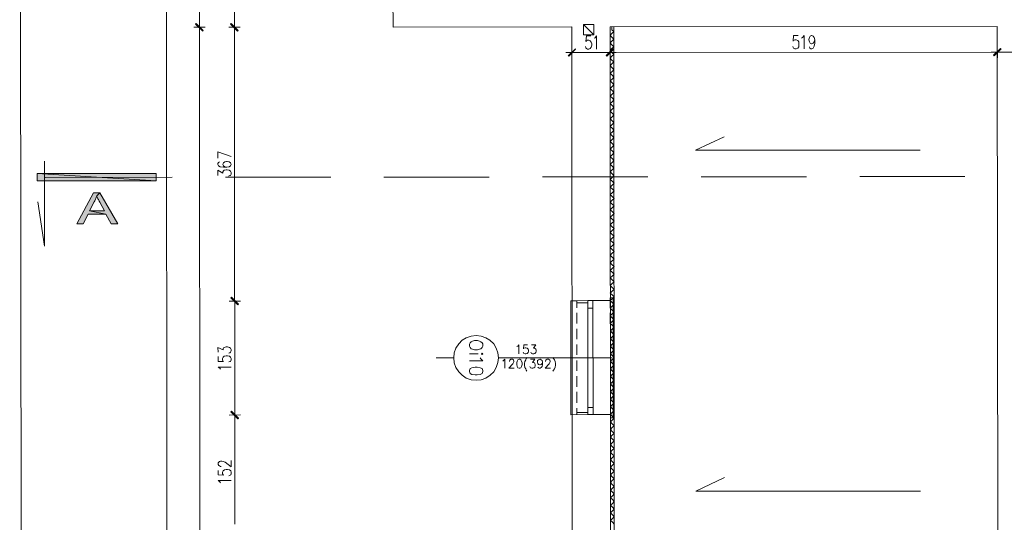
# Model space of a CAD drawing. Header units: inches. Extents: x -5850 to 5646, y 8947 to 13007.
# Tile 50 of 256: x -5850 to -4534, y 11034 to 11707. Entities that reach past the tile are written whole.
import ezdxf

# ---------------------------------------------------------------- set-up
doc = ezdxf.new("R2010")
doc.units = ezdxf.units.IN
doc.header["$MEASUREMENT"] = 0
for name, color, linetype in [('at_Entity', 7, 'Continuous'), ('at_Rect', 7, 'Continuous'), ('at_Solid', 7, 'Continuous')]:
    doc.layers.add(name, color=color, linetype=linetype)

msp = doc.modelspace()

# ---------------------------------------------------------------- hatches: boundary and pattern name
at = {"layer": 'at_Solid', "lineweight": 20}
for points in [[(-5614.3, 11701.5), (-5615.1, 11700.6), (-5605, 11692.2)], [(-5605, 11692.2), (-5615.1, 11700.6), (-5614.3, 11701.5)], [(-5615.1, 11700.6), (-5605, 11692.2), (-5605.4, 11691.3)], [(-5605.4, 11691.3), (-5605, 11692.2), (-5615.1, 11700.6)], [(-5558.1, 11692.2), (-5568.3, 11700.7), (-5567.4, 11701.5)], [(-5567.4, 11701.5), (-5568.3, 11700.7), (-5558.1, 11692.2)], [(-5558.9, 11691.4), (-5558.1, 11692.2), (-5568.3, 11700.7)], [(-5568.3, 11700.7), (-5558.1, 11692.2), (-5558.9, 11691.4)], [(-5117.1, 11658.4), (-5116.2, 11657.6), (-5107.3, 11667.7)], [(-5116.2, 11657.6), (-5107.3, 11667.7), (-5106.9, 11666.9)], [(-5056.7, 11667.8), (-5065.1, 11657.6), (-5065.9, 11658.5)], [(-5065.9, 11658.5), (-5065.1, 11657.6), (-5056.7, 11667.8)], [(-5055.8, 11666.9), (-5056.7, 11667.8), (-5065.1, 11657.6)], [(-5065.1, 11657.6), (-5056.7, 11667.8), (-5055.8, 11666.9)], [(-4538.8, 11668.2), (-4547.2, 11658.1), (-4548.1, 11658.9)], [(-4548.1, 11658.9), (-4547.2, 11658.1), (-4538.8, 11668.2)], [(-4538, 11667.4), (-4538.8, 11668.2), (-4547.2, 11658.1)], [(-4547.2, 11658.1), (-4538.8, 11668.2), (-4538, 11667.4)], [(-5827, 11500.6), (-5667.7, 11491.1), (-5667.7, 11500.8)], [(-5827, 11490.9), (-5827, 11500.6), (-5667.7, 11491.1)], [(-5742.9, 11475), (-5751.4, 11474.9), (-5773.7, 11433.5), (-5765.3, 11433.5), (-5758.9, 11446.2), (-5734.9, 11446.2), (-5756.8, 11450.9), (-5750.5, 11462.7), (-5750.5, 11463.1), (-5749.7, 11464), (-5749.2, 11465.2), (-5748.8, 11466.5), (-5748.4, 11467.3), (-5747.9, 11468.6), (-5747.6, 11469.9), (-5747.1, 11470.7)], [(-5742.9, 11475), (-5747.1, 11470.7), (-5747.1, 11469.9), (-5746.7, 11469), (-5746.3, 11468.2), (-5745.9, 11466.9), (-5745, 11466.1), (-5744.6, 11464.8), (-5743.8, 11463.6), (-5743.3, 11462.3), (-5736.9, 11450.9), (-5756.8, 11450.9), (-5734.9, 11446.2), (-5728.1, 11433.6), (-5719.2, 11433.6)], [(-5557.8, 11326), (-5567.9, 11334.5), (-5567, 11335.3)], [(-5567, 11335.3), (-5567.9, 11334.5), (-5557.8, 11326)], [(-5558.6, 11325.2), (-5557.8, 11326), (-5567.9, 11334.5)], [(-5567.9, 11334.5), (-5557.8, 11326), (-5558.6, 11325.2)], [(-5557.6, 11173.5), (-5567.8, 11182), (-5566.9, 11182.8)], [(-5566.9, 11182.8), (-5567.8, 11182), (-5557.6, 11173.1)], [(-5558.5, 11172.7), (-5557.6, 11173.5), (-5567.8, 11182)], [(-5567.8, 11182), (-5557.6, 11173.1), (-5558.5, 11172.7)]]:
    msp.add_hatch(color=7, dxfattribs=at).paths.add_polyline_path(points)

# ---------------------------------------------------------------- linework, layer by layer
at = {"layer": 'at_Entity', "color": 7, "lineweight": 20}
for p, q in [((-5651.8, 9315.3), (-5654.8, 12585.9)), ((-5563.3, 11851.5), (-5563.2, 11701.9)), ((-5351.1, 11696.6), (-5351.3, 11861.4)), ((-5610, 11701.9), (-5610.1, 11735.7)), ((-5610, 11688), (-5610, 11704.4)), ((-5610, 11704.4), (-5610, 11688)), ((-5563.2, 11704.5), (-5563.2, 11688)), ((-5563.2, 11688), (-5563.2, 11704.5)), ((-5617.2, 11696.4), (-5602.4, 11696.4)), ((-5602.4, 11696.4), (-5617.2, 11696.4)), ((-5614.3, 11701.5), (-5615.1, 11700.6)), ((-5615.1, 11700.6), (-5614.3, 11701.5)), ((-5615.1, 11700.6), (-5605, 11692.2)), ((-5615.1, 11700.6), (-5605, 11692.2)), ((-5605.4, 11691.3), (-5615.1, 11700.6)), ((-5605, 11692.2), (-5615.1, 11700.6)), ((-5615.1, 11700.6), (-5605.4, 11691.3)), ((-5605, 11692.2), (-5615.1, 11700.6)), ((-5605, 11691.8), (-5614.7, 11701)), ((-5614.7, 11701), (-5605, 11691.8)), ((-5605, 11692.2), (-5614.3, 11701.5)), ((-5614.3, 11701.5), (-5605, 11692.2)), ((-5608.7, 10204.5), (-5610, 11690.9)), ((-5605, 11692.2), (-5605.4, 11691.3)), ((-5605.4, 11691.3), (-5605, 11692.2)), ((-5555.5, 11696.5), (-5570.8, 11696.4)), ((-5570.8, 11696.4), (-5555.5, 11696.5)), ((-5568.3, 11700.7), (-5567.4, 11701.5)), ((-5567.4, 11701.5), (-5568.3, 11700.7)), ((-5558.1, 11692.2), (-5568.3, 11700.7)), ((-5568.3, 11700.7), (-5558.9, 11691.4)), ((-5558.1, 11692.2), (-5568.3, 11700.7)), ((-5568.3, 11700.7), (-5558.1, 11692.2)), ((-5568.3, 11700.7), (-5558.1, 11692.2)), ((-5558.9, 11691.4), (-5568.3, 11700.7)), ((-5567.8, 11701.1), (-5558.5, 11691.8)), ((-5558.5, 11691.8), (-5567.8, 11701.1)), ((-5567.4, 11701.5), (-5558.1, 11692.2)), ((-5558.1, 11692.2), (-5567.4, 11701.5)), ((-5563.2, 11691), (-5562.9, 11335.7)), ((-5558.9, 11691.4), (-5558.1, 11692.2)), ((-5558.1, 11692.2), (-5558.9, 11691.4)), ((-5112, 11696.9), (-5351.1, 11696.6)), ((-5112, 11696.9), (-5110.7, 10199)), ((-5096.4, 11700.2), (-5082.5, 11700.3)), ((-5096.4, 11686.3), (-5096.4, 11700.2)), ((-5082.5, 11686.3), (-5096.4, 11700.2)), ((-5082.5, 11700.3), (-5082.5, 11686.3)), ((-4543.1, 11697.4), (-5060.9, 11696.9)), ((-5060.9, 11696.9), (-5059.6, 10199.1)), ((-5058.4, 11696.9), (-5058.4, 11693.1)), ((-5058.4, 11693.1), (-5055.8, 11690.6)), ((-5055.8, 11690.6), (-5058.4, 11688)), ((-5055.8, 11696.9), (-5054.5, 10199.1)), ((-4543.1, 11697.4), (-4541.7, 10199.5)), ((-5082.5, 11686.3), (-5096.4, 11686.3)), ((-5092.6, 11685), (-5093.5, 11677.4)), ((-5093.5, 11677.4), (-5092.6, 11678.3)), ((-5086.7, 11685), (-5092.6, 11685)), ((-5092.6, 11678.3), (-5090.9, 11679.1)), ((-5090.9, 11679.1), (-5089.2, 11679.1)), ((-5089.2, 11679.1), (-5087.5, 11678.3)), ((-5087.5, 11678.3), (-5086.3, 11676.6)), ((-5082, 11681.7), (-5080.7, 11682.5)), ((-5080.7, 11682.5), (-5079.1, 11685.1)), ((-5079.1, 11685.1), (-5079.1, 11667.3)), ((-5060.9, 11685.5), (-5058.4, 11688)), ((-5058.4, 11683), (-5060.9, 11685.5)), ((-5060.9, 11675.4), (-5058.4, 11677.9)), ((-5058.4, 11683), (-5055.8, 11680.4)), ((-5055.8, 11680.4), (-5058.4, 11677.9)), ((-4815.5, 11685.3), (-4815.9, 11677.7)), ((-4815.9, 11677.7), (-4815.5, 11678.5)), ((-4809.6, 11685.3), (-4815.5, 11685.3)), ((-4815.5, 11678.5), (-4813.8, 11679.4)), ((-4813.8, 11679.4), (-4812.1, 11679.4)), ((-4812.1, 11679.4), (-4810, 11678.5)), ((-4810, 11678.5), (-4808.7, 11676.8)), ((-4804.9, 11681.9), (-4803.7, 11682.8)), ((-4803.7, 11682.8), (-4801.5, 11685.3)), ((-4801.5, 11685.3), (-4801.5, 11667.6)), ((-4795.2, 11680.2), (-4794.4, 11682.8)), ((-4795.2, 11679.4), (-4795.2, 11680.2)), ((-4794.4, 11676.9), (-4795.2, 11679.4)), ((-4794.4, 11682.8), (-4793.5, 11684.5)), ((-4793.5, 11684.5), (-4791.4, 11685.3)), ((-4791.4, 11685.3), (-4791, 11685.3)), ((-4791, 11685.3), (-4789.3, 11684.5)), ((-4789.3, 11684.5), (-4788, 11682.8)), ((-4788, 11682.8), (-4787.2, 11679.4)), ((-4787.2, 11679.4), (-4788, 11676.9)), ((-4787.2, 11679.4), (-4787.2, 11675.2)), ((-5107.3, 11667.7), (-5117.1, 11658.4)), ((-5106.9, 11667.3), (-5116.6, 11658)), ((-5116.2, 11657.6), (-5107.3, 11667.7)), ((-5116.2, 11657.6), (-5107.3, 11667.7)), ((-5106.9, 11666.9), (-5116.2, 11657.6)), ((-5112, 11655), (-5112, 11670.2)), ((-5107.3, 11667.7), (-5106.9, 11666.9)), ((-5093.5, 11669), (-5093.8, 11670.7)), ((-5092.6, 11668.1), (-5093.5, 11669)), ((-5090.9, 11667.3), (-5092.6, 11668.1)), ((-5089.2, 11667.3), (-5090.9, 11667.3)), ((-5087.5, 11668.2), (-5089.2, 11667.3)), ((-5086.3, 11669.8), (-5087.5, 11668.2)), ((-5086.3, 11676.6), (-5085.4, 11674.1)), ((-5085.4, 11672.4), (-5086.3, 11669.8)), ((-5085.4, 11674.1), (-5085.4, 11672.4)), ((-5065.9, 11658.5), (-5056.7, 11667.8)), ((-5056.7, 11667.8), (-5065.9, 11658.5)), ((-5065.6, 11658), (-5056.3, 11667.3)), ((-5056.3, 11667.3), (-5065.6, 11658)), ((-5056.7, 11667.8), (-5065.1, 11657.6)), ((-5056.7, 11667.8), (-5065.1, 11657.6)), ((-5065.1, 11657.6), (-5056.7, 11667.8)), ((-5065.1, 11657.6), (-5056.7, 11667.8)), ((-5065.1, 11657.6), (-5055.8, 11666.9)), ((-5055.8, 11666.9), (-5065.1, 11657.6)), ((-5058.4, 11672.8), (-5060.9, 11675.4)), ((-5060.9, 11670.3), (-5060.9, 11655.1)), ((-5060.9, 11655.1), (-5060.9, 11670.3)), ((-5060.9, 11665.2), (-5058.4, 11667.8)), ((-5058.4, 11662.7), (-5060.9, 11665.2)), ((-5058.4, 11672.8), (-5055.8, 11670.3)), ((-5055.8, 11670.3), (-5058.4, 11667.8)), ((-5055.8, 11666.9), (-5056.7, 11667.8)), ((-5056.7, 11667.8), (-5055.8, 11666.9)), ((-4815.9, 11669.2), (-4816.7, 11670.9)), ((-4815.5, 11668.4), (-4815.9, 11669.2)), ((-4813.8, 11667.6), (-4815.5, 11668.4)), ((-4812.1, 11667.6), (-4813.8, 11667.6)), ((-4810, 11668.4), (-4812.1, 11667.6)), ((-4808.7, 11670.1), (-4810, 11668.4)), ((-4808.7, 11676.8), (-4808.3, 11674.3)), ((-4808.3, 11672.6), (-4808.7, 11670.1)), ((-4808.3, 11674.3), (-4808.3, 11672.6)), ((-4793.5, 11675.2), (-4794.4, 11676.9)), ((-4793.9, 11668.4), (-4794.4, 11670.1)), ((-4792.3, 11667.6), (-4793.9, 11668.4)), ((-4791.4, 11674.3), (-4793.5, 11675.2)), ((-4791, 11667.6), (-4792.3, 11667.6)), ((-4791, 11674.3), (-4791.4, 11674.3)), ((-4789.3, 11675.2), (-4791, 11674.3)), ((-4789.3, 11668.4), (-4791, 11667.6)), ((-4788, 11676.9), (-4789.3, 11675.2)), ((-4788, 11671), (-4789.3, 11668.4)), ((-4787.2, 11675.2), (-4788, 11671)), ((-4548.1, 11658.9), (-4538.8, 11668.2)), ((-4538.8, 11668.2), (-4548.1, 11658.9)), ((-4547.7, 11658.5), (-4538.4, 11667.8)), ((-4538.4, 11667.8), (-4547.7, 11658.5)), ((-4538.8, 11668.2), (-4547.2, 11658.1)), ((-4538.8, 11668.2), (-4547.2, 11658.1)), ((-4547.2, 11658.1), (-4538.8, 11668.2)), ((-4547.2, 11658.1), (-4538.8, 11668.2)), ((-4547.2, 11658.1), (-4538, 11667.4)), ((-4538, 11667.4), (-4547.2, 11658.1)), ((-4543.1, 11670.8), (-4543, 11655.5)), ((-4543, 11655.5), (-4543.1, 11670.8)), ((-4538, 11667.4), (-4538.8, 11668.2)), ((-4538.8, 11668.2), (-4538, 11667.4)), ((-5103.5, 11662.6), (-5120, 11662.6)), ((-5117.1, 11658.4), (-5116.2, 11657.6)), ((-5106.1, 11662.6), (-5066.4, 11662.7)), ((-5069.4, 11662.7), (-5052.8, 11662.7)), ((-5052.8, 11662.7), (-5069.4, 11662.7)), ((-5065.1, 11657.6), (-5065.9, 11658.5)), ((-5065.9, 11658.5), (-5065.1, 11657.6)), ((-5060.9, 11655.1), (-5058.4, 11657.6)), ((-5058.4, 11652.6), (-5060.9, 11655.1)), ((-5058.4, 11662.7), (-5055.8, 11660.2)), ((-5055.8, 11660.2), (-5058.4, 11657.6)), ((-5058.4, 11652.6), (-5055.8, 11650)), ((-5055.4, 11662.7), (-4548.5, 11663.1)), ((-4551.5, 11663.1), (-4535, 11663.2)), ((-4535, 11663.2), (-4551.5, 11663.1)), ((-4547.2, 11658.1), (-4548.1, 11658.9)), ((-4548.1, 11658.9), (-4547.2, 11658.1)), ((-4537.5, 11663.2), (-4503.7, 11663.2)), ((-5060.9, 11644.9), (-5058.4, 11647.5)), ((-5058.4, 11642.4), (-5060.9, 11644.9)), ((-5055.8, 11650), (-5058.4, 11647.5)), ((-5058.4, 11642.4), (-5055.8, 11639.9)), ((-5055.8, 11639.9), (-5058.3, 11637.3)), ((-5060.9, 11634.8), (-5058.3, 11637.3)), ((-5058.3, 11632.3), (-5060.9, 11634.8)), ((-5060.8, 11624.7), (-5058.3, 11627.2)), ((-5058.3, 11622.1), (-5060.8, 11624.7)), ((-5058.3, 11632.3), (-5055.8, 11629.7)), ((-5055.8, 11629.7), (-5058.3, 11627.2)), ((-5060.8, 11614.5), (-5058.3, 11617.1)), ((-5058.3, 11612), (-5060.8, 11614.5)), ((-5058.3, 11622.1), (-5055.8, 11619.6)), ((-5055.8, 11619.6), (-5058.3, 11617.1)), ((-5058.3, 11612), (-5055.8, 11609.5)), ((-5060.8, 11604.4), (-5058.3, 11606.9)), ((-5058.3, 11601.9), (-5060.8, 11604.4)), ((-5055.8, 11609.5), (-5058.3, 11606.9)), ((-5058.3, 11601.9), (-5055.7, 11599.3)), ((-5055.7, 11599.3), (-5058.3, 11596.8)), ((-5060.8, 11594.3), (-5058.3, 11596.8)), ((-5058.3, 11591.7), (-5060.8, 11594.3)), ((-5060.8, 11584.1), (-5058.3, 11586.7)), ((-5058.3, 11591.7), (-5055.7, 11589.2)), ((-5055.7, 11589.2), (-5058.3, 11586.7)), ((-5058.3, 11581.6), (-5060.8, 11584.1)), ((-5060.8, 11574), (-5058.3, 11576.5)), ((-5058.3, 11571.4), (-5060.8, 11574)), ((-5058.3, 11581.6), (-5055.7, 11579.1)), ((-5055.7, 11579.1), (-5058.3, 11576.5)), ((-5060.8, 11563.8), (-5058.3, 11566.4)), ((-5058.3, 11561.3), (-5060.8, 11563.8)), ((-5058.3, 11571.4), (-5055.7, 11568.9)), ((-5055.7, 11568.9), (-5058.3, 11566.4)), ((-5058.3, 11561.3), (-5055.7, 11558.8)), ((-5060.8, 11553.7), (-5058.3, 11556.2)), ((-5058.3, 11551.2), (-5060.8, 11553.7)), ((-5060.8, 11543.6), (-5058.3, 11546.1)), ((-5055.7, 11558.8), (-5058.3, 11556.2)), ((-5058.3, 11551.2), (-5055.7, 11548.6)), ((-5055.7, 11548.6), (-5058.3, 11546.1)), ((-4946.7, 11531.8), (-4908.3, 11550)), ((-5058.3, 11541), (-5060.8, 11543.6)), ((-5060.8, 11533.4), (-5058.3, 11536)), ((-5058.3, 11530.9), (-5060.8, 11533.4)), ((-5058.3, 11541), (-5055.7, 11538.5)), ((-5055.7, 11538.5), (-5058.3, 11536)), ((-5585.4, 11521.1), (-5585.4, 11529.6)), ((-5585.4, 11529.6), (-5567.7, 11523.7)), ((-5060.8, 11523.3), (-5058.2, 11525.8)), ((-5058.2, 11520.8), (-5060.8, 11523.3)), ((-5058.3, 11530.9), (-5055.7, 11528.4)), ((-5055.7, 11528.4), (-5058.2, 11525.8)), ((-5058.2, 11520.8), (-5055.7, 11518.2)), ((-4646.4, 11532.1), (-4946.7, 11531.8)), ((-5817.2, 11403.5), (-5817.3, 11517.5)), ((-5584.5, 11515.6), (-5585.4, 11514)), ((-5585.4, 11514), (-5585.4, 11512.7)), ((-5585.4, 11512.7), (-5584.5, 11511)), ((-5582.9, 11516.5), (-5584.5, 11515.6)), ((-5584.5, 11511), (-5582, 11509.7)), ((-5582, 11509.7), (-5577.8, 11509.3)), ((-5577.8, 11515.2), (-5578.6, 11513.1)), ((-5578.6, 11513.1), (-5578.6, 11512.7)), ((-5578.6, 11512.7), (-5577.8, 11511)), ((-5576.1, 11516.5), (-5577.8, 11515.2)), ((-5577.8, 11511), (-5576.1, 11509.7)), ((-5577.8, 11509.3), (-5573.5, 11509.3)), ((-5573.6, 11516.9), (-5576.1, 11516.5)), ((-5576.1, 11509.7), (-5573.5, 11509.3)), ((-5572.7, 11516.9), (-5573.6, 11516.9)), ((-5573.5, 11509.3), (-5570.1, 11509.7)), ((-5570.2, 11516.5), (-5572.7, 11516.9)), ((-5568.5, 11515.2), (-5570.2, 11516.5)), ((-5570.1, 11509.7), (-5568.5, 11511)), ((-5567.6, 11513.1), (-5568.5, 11515.2)), ((-5568.5, 11511), (-5567.6, 11512.7)), ((-5567.6, 11512.7), (-5567.6, 11513.1)), ((-5060.7, 11513.2), (-5058.2, 11515.7)), ((-5058.2, 11510.6), (-5060.7, 11513.2)), ((-5055.7, 11518.2), (-5058.2, 11515.7)), ((-5058.2, 11510.6), (-5055.7, 11508.1)), ((-5055.7, 11508.1), (-5058.2, 11505.6)), ((-5667.7, 11500.8), (-5827, 11500.6)), ((-5827, 11490.9), (-5827, 11500.6)), ((-5827, 11500.6), (-5667.7, 11491.1)), ((-5827, 11500.6), (-5667.7, 11491.1)), ((-5827, 11495.6), (-5827, 11496)), ((-5646.2, 11495.7), (-5816.4, 11495.6)), ((-5667.7, 11491.1), (-5667.7, 11500.8)), ((-5585.4, 11498.3), (-5585.4, 11505.1)), ((-5585.4, 11505.1), (-5578.6, 11501.3)), ((-5578.6, 11503), (-5577.8, 11504.2)), ((-5578.6, 11501.3), (-5578.6, 11503)), ((-5577.8, 11504.2), (-5576.9, 11505.1)), ((-5576.9, 11505.1), (-5574.4, 11505.5)), ((-5434.1, 11495.9), (-5575.2, 11495.8)), ((-5574.4, 11505.5), (-5572.7, 11505.5)), ((-5572.7, 11505.5), (-5570.1, 11505.1)), ((-5569.3, 11497.9), (-5571, 11497.1)), ((-5570.1, 11505.1), (-5568.5, 11503.8)), ((-5568.5, 11498.3), (-5569.3, 11497.9)), ((-5568.5, 11503.8), (-5567.6, 11502.1)), ((-5567.6, 11500), (-5568.5, 11498.3)), ((-5567.6, 11502.1), (-5567.6, 11500)), ((-5222.5, 11496.1), (-5363.2, 11496)), ((-5010.5, 11496.3), (-5151.1, 11496.2)), ((-5060.7, 11503), (-5058.2, 11505.6)), ((-5058.2, 11500.5), (-5060.7, 11503)), ((-5060.7, 11492.9), (-5058.2, 11495.4)), ((-5058.2, 11500.5), (-5055.7, 11498)), ((-5055.7, 11498), (-5058.2, 11495.4)), ((-4798.4, 11496.5), (-4939.1, 11496.4)), ((-4586.4, 11496.7), (-4727, 11496.6)), ((-5667.7, 11491.1), (-5827, 11490.9)), ((-5058.2, 11490.4), (-5060.7, 11492.9)), ((-5060.7, 11482.7), (-5058.2, 11485.3)), ((-5058.2, 11480.2), (-5060.7, 11482.7)), ((-5058.2, 11490.4), (-5055.6, 11487.8)), ((-5055.6, 11487.8), (-5058.2, 11485.3)), ((-5058.2, 11480.2), (-5055.6, 11477.7)), ((-5751.4, 11474.9), (-5773.7, 11433.5)), ((-5742.9, 11475), (-5751.4, 11474.9)), ((-5748.8, 11466.5), (-5748.4, 11467.3)), ((-5748.4, 11467.3), (-5747.9, 11468.6)), ((-5747.9, 11468.6), (-5747.6, 11469.9)), ((-5747.6, 11469.9), (-5747.1, 11470.7)), ((-5747.1, 11470.7), (-5742.9, 11475)), ((-5742.9, 11475), (-5747.1, 11470.7)), ((-5747.1, 11470.7), (-5747.1, 11469.9)), ((-5747.1, 11469.9), (-5746.7, 11469)), ((-5746.7, 11469), (-5746.3, 11468.2)), ((-5746.3, 11468.2), (-5745.9, 11466.9)), ((-5745.9, 11466.9), (-5745, 11466.1)), ((-5719.2, 11433.6), (-5742.9, 11475)), ((-5060.7, 11472.6), (-5058.2, 11475.1)), ((-5058.2, 11470.1), (-5060.7, 11472.6)), ((-5055.6, 11477.7), (-5058.2, 11475.1)), ((-5058.2, 11470.1), (-5055.6, 11467.5)), ((-5055.6, 11467.5), (-5058.2, 11465)), ((-5826.1, 11463.1), (-5817.2, 11403.5)), ((-5756.8, 11450.9), (-5750.5, 11462.7)), ((-5750.5, 11463.1), (-5749.7, 11464)), ((-5750.5, 11462.7), (-5750.5, 11463.1)), ((-5749.7, 11464), (-5749.2, 11465.2)), ((-5749.2, 11465.2), (-5748.8, 11466.5)), ((-5745, 11466.1), (-5744.6, 11464.8)), ((-5744.6, 11464.8), (-5743.8, 11463.6)), ((-5743.8, 11463.6), (-5743.3, 11462.3)), ((-5743.3, 11462.3), (-5736.9, 11450.9)), ((-5060.7, 11462.5), (-5058.2, 11465)), ((-5058.2, 11459.9), (-5060.7, 11462.5)), ((-5060.7, 11452.3), (-5058.2, 11454.9)), ((-5058.2, 11459.9), (-5055.6, 11457.4)), ((-5055.6, 11457.4), (-5058.2, 11454.9)), ((-5765.3, 11433.5), (-5758.9, 11446.2)), ((-5758.9, 11446.2), (-5734.9, 11446.2)), ((-5734.9, 11446.2), (-5756.8, 11450.9)), ((-5736.9, 11450.9), (-5756.8, 11450.9)), ((-5756.8, 11450.9), (-5734.9, 11446.2)), ((-5734.9, 11446.2), (-5728.1, 11433.6)), ((-5058.2, 11449.8), (-5060.7, 11452.3)), ((-5060.7, 11442.2), (-5058.2, 11444.7)), ((-5058.2, 11439.7), (-5060.7, 11442.2)), ((-5058.2, 11449.8), (-5055.6, 11447.3)), ((-5055.6, 11447.3), (-5058.2, 11444.7)), ((-5773.7, 11433.5), (-5765.3, 11433.5)), ((-5728.1, 11433.6), (-5719.2, 11433.6)), ((-5060.7, 11432.1), (-5058.2, 11434.6)), ((-5058.2, 11429.5), (-5060.7, 11432.1)), ((-5058.2, 11439.7), (-5055.6, 11437.1)), ((-5055.6, 11437.1), (-5058.2, 11434.6)), ((-5058.2, 11429.5), (-5055.6, 11427)), ((-5060.7, 11421.9), (-5058.2, 11424.5)), ((-5058.2, 11419.4), (-5060.7, 11421.9)), ((-5060.7, 11411.8), (-5058.1, 11414.3)), ((-5055.6, 11427), (-5058.2, 11424.5)), ((-5058.2, 11419.4), (-5055.6, 11416.9)), ((-5055.6, 11416.9), (-5058.1, 11414.3)), ((-5058.1, 11409.2), (-5060.7, 11411.8)), ((-5060.6, 11401.6), (-5058.1, 11404.2)), ((-5058.1, 11399.1), (-5060.6, 11401.6)), ((-5058.1, 11409.2), (-5055.6, 11406.7)), ((-5055.6, 11406.7), (-5058.1, 11404.2)), ((-5060.6, 11391.5), (-5058.1, 11394)), ((-5058.1, 11389), (-5060.6, 11391.5)), ((-5058.1, 11399.1), (-5055.6, 11396.6)), ((-5055.6, 11396.6), (-5058.1, 11394)), ((-5058.1, 11389), (-5055.6, 11386.4)), ((-5060.6, 11381.4), (-5058.1, 11383.9)), ((-5058.1, 11378.8), (-5060.6, 11381.4)), ((-5055.6, 11386.4), (-5058.1, 11383.9)), ((-5058.1, 11378.8), (-5055.5, 11376.3)), ((-5055.5, 11376.3), (-5058.1, 11373.8)), ((-5060.6, 11371.2), (-5058.1, 11373.8)), ((-5058.1, 11368.7), (-5060.6, 11371.2)), ((-5060.6, 11361.1), (-5058.1, 11363.6)), ((-5058.1, 11368.7), (-5055.5, 11366.2)), ((-5055.5, 11366.2), (-5058.1, 11363.6)), ((-5058.1, 11358.6), (-5060.6, 11361.1)), ((-5060.6, 11351), (-5058.1, 11353.5)), ((-5058.1, 11348.4), (-5060.6, 11351)), ((-5058.1, 11358.6), (-5055.5, 11356)), ((-5055.5, 11356), (-5058.1, 11353.5)), ((-5058.1, 11348.4), (-5055.5, 11345.9)), ((-5567.9, 11334.5), (-5567, 11335.3)), ((-5567, 11335.3), (-5567.9, 11334.5)), ((-5567, 11335.3), (-5557.8, 11326)), ((-5557.8, 11326), (-5567, 11335.3)), ((-5562.9, 11338.7), (-5562.8, 11321.8)), ((-5562.8, 11321.8), (-5562.9, 11338.7)), ((-5060.6, 11340.8), (-5058.1, 11343.4)), ((-5058.1, 11338.3), (-5060.6, 11340.8)), ((-5055.5, 11345.9), (-5058.1, 11343.4)), ((-5058.1, 11338.3), (-5055.5, 11335.8)), ((-5055.5, 11335.8), (-5058.1, 11333.2)), ((-5555.2, 11330.2), (-5570.4, 11330.2)), ((-5570.4, 11330.2), (-5555.2, 11330.2)), ((-5557.8, 11326), (-5567.9, 11334.5)), ((-5567.9, 11334.5), (-5558.6, 11325.2)), ((-5557.8, 11326), (-5567.9, 11334.5)), ((-5567.9, 11334.5), (-5557.8, 11326)), ((-5567.9, 11334.5), (-5557.8, 11326)), ((-5558.6, 11325.2), (-5567.9, 11334.5)), ((-5567.5, 11334.9), (-5558.2, 11325.6)), ((-5558.2, 11325.6), (-5567.5, 11334.9)), ((-5562.8, 11324.7), (-5562.7, 11183.2)), ((-5558.6, 11325.2), (-5557.8, 11326)), ((-5557.8, 11326), (-5558.6, 11325.2)), ((-5105.4, 11330.6), (-5113.4, 11330.6)), ((-5113.4, 11330.6), (-5113.3, 11178.1)), ((-5060.6, 11330.7), (-5111.7, 11330.6)), ((-5105.4, 11321.3), (-5105.4, 11330.6)), ((-5090.6, 11327.7), (-5105.4, 11327.7)), ((-5090.6, 11330.7), (-5060.6, 11330.7)), ((-5056.8, 11334.5), (-5060.6, 11334.5)), ((-5060.6, 11321.4), (-5060.6, 11334.5)), ((-5060.6, 11330.7), (-5058.1, 11333.2)), ((-5058.1, 11328.1), (-5060.6, 11330.7)), ((-5060.6, 11320.5), (-5058.1, 11323.1)), ((-5058.1, 11328.1), (-5055.5, 11325.6)), ((-5055.5, 11325.6), (-5058.1, 11323.1)), ((-5056.6, 11174), (-5056.8, 11334.5)), ((-5105.3, 11300.2), (-5105.3, 11314.2)), ((-5090.5, 11187.9), (-5090.6, 11320.5)), ((-5083.7, 11187.9), (-5083.8, 11320.5)), ((-5058.1, 11318), (-5060.6, 11320.5)), ((-5060.6, 11300.3), (-5060.6, 11314.2)), ((-5060.6, 11310.4), (-5058.1, 11312.9)), ((-5058.1, 11307.9), (-5060.6, 11310.4)), ((-5058.1, 11318), (-5055.5, 11315.5)), ((-5055.5, 11315.5), (-5058.1, 11312.9)), ((-5060.6, 11300.3), (-5058, 11302.8)), ((-5058, 11297.7), (-5060.6, 11300.3)), ((-5058.1, 11307.9), (-5055.5, 11305.3)), ((-5055.5, 11305.3), (-5058, 11302.8)), ((-5058, 11297.7), (-5055.5, 11295.2)), ((-5246.8, 11283.2), (-5253.1, 11281.1)), ((-5240.1, 11284.1), (-5246.8, 11283.2)), ((-5233.3, 11283.2), (-5240.1, 11284.1)), ((-5227, 11281.1), (-5233.3, 11283.2)), ((-5105.3, 11279.1), (-5105.3, 11293)), ((-5060.5, 11279.1), (-5060.5, 11293.1)), ((-5060.5, 11290.1), (-5058, 11292.7)), ((-5058, 11287.6), (-5060.5, 11290.1)), ((-5060.5, 11280), (-5058, 11282.5)), ((-5055.5, 11295.2), (-5058, 11292.7)), ((-5058, 11287.6), (-5055.5, 11285.1)), ((-5055.5, 11285.1), (-5058, 11282.5)), ((-5263.3, 11273.1), (-5267.1, 11267.1)), ((-5258.7, 11277.7), (-5263.3, 11273.1)), ((-5253.1, 11281.1), (-5258.7, 11277.7)), ((-5248.1, 11274.3), (-5249, 11272.6)), ((-5249, 11272.6), (-5249, 11269.7)), ((-5249, 11269.7), (-5248.1, 11268)), ((-5246.4, 11275.6), (-5248.1, 11274.3)), ((-5244.7, 11276.5), (-5246.4, 11275.6)), ((-5242.2, 11277.3), (-5244.7, 11276.5)), ((-5238, 11277.3), (-5242.2, 11277.3)), ((-5235.4, 11276.5), (-5238, 11277.3)), ((-5233.7, 11275.6), (-5235.4, 11276.5)), ((-5232.1, 11274.3), (-5233.7, 11275.6)), ((-5231.2, 11272.7), (-5232.1, 11274.3)), ((-5232.1, 11268), (-5231.2, 11269.7)), ((-5231.2, 11269.7), (-5231.2, 11272.7)), ((-5221.5, 11277.7), (-5227, 11281.1)), ((-5216.4, 11273.1), (-5221.5, 11277.7)), ((-5213, 11267.2), (-5216.4, 11273.1)), ((-5185.6, 11269.3), (-5184.3, 11269.7)), ((-5184.3, 11269.7), (-5183, 11271.4)), ((-5183, 11271.4), (-5183, 11259.6)), ((-5176.3, 11271.4), (-5176.7, 11266.4)), ((-5171.2, 11271.4), (-5176.3, 11271.4)), ((-5166.1, 11271.5), (-5160.2, 11271.5)), ((-5160.2, 11271.5), (-5163.2, 11267.2)), ((-5105.3, 11258), (-5105.3, 11271.9)), ((-5058, 11277.5), (-5060.5, 11280)), ((-5060.5, 11269.9), (-5058, 11272.4)), ((-5060.5, 11258), (-5060.5, 11272)), ((-5058, 11267.3), (-5060.5, 11269.9)), ((-5058, 11277.5), (-5055.5, 11274.9)), ((-5055.5, 11274.9), (-5058, 11272.4)), ((-5585.1, 11261.8), (-5585.2, 11268.1)), ((-5585.2, 11268.1), (-5578.4, 11264.7)), ((-5578.4, 11266.4), (-5577.6, 11267.7)), ((-5578.4, 11264.7), (-5578.4, 11266.4)), ((-5578.4, 11255), (-5576.7, 11256.3)), ((-5577.6, 11267.7), (-5576.7, 11268.1)), ((-5576.7, 11268.1), (-5574.2, 11269)), ((-5576.7, 11256.3), (-5574.2, 11256.7)), ((-5574.2, 11269), (-5572.5, 11269)), ((-5574.2, 11256.7), (-5572.5, 11256.7)), ((-5572.5, 11269), (-5569.9, 11268.1)), ((-5572.5, 11256.7), (-5569.9, 11256.3)), ((-5569.1, 11261), (-5570.8, 11260.5)), ((-5569.9, 11268.1), (-5568.3, 11267.3)), ((-5569.9, 11256.3), (-5568.2, 11255)), ((-5568.3, 11261.8), (-5569.1, 11261)), ((-5568.3, 11267.3), (-5567.4, 11265.2)), ((-5567.4, 11263.5), (-5568.3, 11261.8)), ((-5567.4, 11265.2), (-5567.4, 11263.5)), ((-5269.2, 11260.8), (-5270, 11254)), ((-5267.1, 11267.1), (-5269.2, 11260.8)), ((-5237.1, 11259.6), (-5248.9, 11259.5)), ((-5248.1, 11268), (-5246.4, 11266.3)), ((-5246.4, 11266.3), (-5244.7, 11265.9)), ((-5244.7, 11265.9), (-5242.1, 11265)), ((-5242.1, 11265), (-5238, 11265)), ((-5238, 11265), (-5235.4, 11265.9)), ((-5235.4, 11265.9), (-5233.7, 11266.3)), ((-5233.7, 11266.3), (-5232.1, 11268)), ((-5232, 11260.4), (-5232.9, 11259.6)), ((-5232.9, 11259.6), (-5232, 11258.7)), ((-5231.2, 11259.6), (-5232, 11260.4)), ((-5232, 11258.7), (-5231.2, 11259.6)), ((-5210.9, 11260.9), (-5213, 11267.2)), ((-5210.1, 11254.1), (-5210.9, 11260.9)), ((-5176.7, 11260.9), (-5177.1, 11261.7)), ((-5176.7, 11266.4), (-5176.3, 11267.2)), ((-5176.3, 11260), (-5176.7, 11260.9)), ((-5176.3, 11267.2), (-5174.6, 11267.6)), ((-5174.6, 11259.6), (-5176.3, 11260)), ((-5174.6, 11267.6), (-5173.3, 11267.6)), ((-5173.3, 11259.6), (-5174.6, 11259.6)), ((-5173.3, 11267.6), (-5171.6, 11267.2)), ((-5171.6, 11260), (-5173.3, 11259.6)), ((-5171.6, 11267.2), (-5170.4, 11266)), ((-5170.4, 11261.3), (-5171.6, 11260)), ((-5170.4, 11266), (-5169.9, 11264.3)), ((-5169.9, 11263), (-5170.4, 11261.3)), ((-5169.9, 11264.3), (-5169.9, 11263)), ((-5166.6, 11260.9), (-5167, 11261.7)), ((-5166.1, 11260), (-5166.6, 11260.9)), ((-5164.5, 11259.6), (-5166.1, 11260)), ((-5162.7, 11259.6), (-5164.5, 11259.6)), ((-5163.2, 11267.2), (-5161.9, 11267.2)), ((-5161.5, 11260), (-5162.7, 11259.6)), ((-5161.9, 11267.2), (-5160.6, 11266.4)), ((-5160.2, 11261.3), (-5161.5, 11260)), ((-5160.6, 11266.4), (-5160.2, 11266)), ((-5160.2, 11266), (-5159.8, 11264.3)), ((-5159.8, 11263), (-5160.2, 11261.3)), ((-5159.8, 11264.3), (-5159.8, 11263)), ((-5060.5, 11259.7), (-5058, 11262.3)), ((-5058, 11257.2), (-5060.5, 11259.7)), ((-5058, 11267.3), (-5055.4, 11264.8)), ((-5055.4, 11264.8), (-5058, 11262.3)), ((-5058, 11257.2), (-5055.4, 11254.7)), ((-5585.1, 11255.9), (-5585.1, 11249.5)), ((-5585.1, 11249.5), (-5577.6, 11249.1)), ((-5579.2, 11253.3), (-5578.4, 11255)), ((-5579.2, 11251.6), (-5579.2, 11253.3)), ((-5578.4, 11249.5), (-5579.2, 11251.6)), ((-5577.6, 11249.1), (-5578.4, 11249.5)), ((-5569.1, 11249.1), (-5570.8, 11248.7)), ((-5568.2, 11249.5), (-5569.1, 11249.1)), ((-5568.2, 11255), (-5567.4, 11253.3)), ((-5567.4, 11251.7), (-5568.2, 11249.5)), ((-5567.4, 11253.3), (-5567.4, 11251.7)), ((-5270, 11254), (-5293.3, 11254)), ((-5270, 11254), (-5269.2, 11247.7)), ((-5269.2, 11247.7), (-5267.1, 11241.4)), ((-5231.1, 11250.3), (-5248.9, 11250.3)), ((-5234.6, 11254.1), (-5233.7, 11252.8)), ((-5233.7, 11252.8), (-5231.1, 11250.3)), ((-5213, 11241.4), (-5210.9, 11247.8)), ((-5210.9, 11247.8), (-5210.1, 11254.1)), ((-5058.4, 11254.2), (-5210.1, 11254.1)), ((-5204.2, 11249.9), (-5203.3, 11250.7)), ((-5203.3, 11250.7), (-5201.6, 11252.4)), ((-5201.6, 11252.4), (-5201.6, 11240.2)), ((-5191.1, 11246.1), (-5196.1, 11240.2)), ((-5195.3, 11249.9), (-5194.8, 11251.2)), ((-5195.3, 11249.5), (-5195.3, 11249.9)), ((-5194.8, 11251.2), (-5194.4, 11251.6)), ((-5194.4, 11251.6), (-5193.6, 11252.4)), ((-5193.6, 11252.4), (-5191.4, 11252.4)), ((-5191.4, 11252.4), (-5190.2, 11251.6)), ((-5189.8, 11247.8), (-5191.1, 11246.1)), ((-5190.2, 11251.6), (-5189.8, 11251.2)), ((-5189.8, 11251.2), (-5189.4, 11249.9)), ((-5189.4, 11249), (-5189.8, 11247.8)), ((-5189.4, 11249.9), (-5189.4, 11249)), ((-5185.1, 11249.9), (-5185.5, 11247.4)), ((-5185.5, 11247.4), (-5185.5, 11245.2)), ((-5185.5, 11245.2), (-5185.1, 11242.7)), ((-5184.3, 11251.6), (-5185.1, 11249.9)), ((-5182.6, 11252.4), (-5184.3, 11251.6)), ((-5181.7, 11252.4), (-5182.6, 11252.4)), ((-5180.1, 11251.6), (-5181.7, 11252.4)), ((-5179.2, 11249.9), (-5180.1, 11251.6)), ((-5178.4, 11247.4), (-5179.2, 11249.9)), ((-5179.2, 11242.7), (-5178.4, 11245.2)), ((-5178.4, 11245.2), (-5178.4, 11247.4)), ((-5175, 11249.5), (-5175.4, 11246.5)), ((-5175.4, 11246.5), (-5175.4, 11244.4)), ((-5175.4, 11244.4), (-5175, 11241.4)), ((-5173.7, 11251.6), (-5175, 11249.5)), ((-5172.9, 11253.3), (-5173.7, 11251.6)), ((-5172, 11254.6), (-5172.9, 11253.3)), ((-5167.4, 11252.4), (-5161.5, 11252.4)), ((-5161.5, 11252.4), (-5164.8, 11247.8)), ((-5164.8, 11247.8), (-5163.2, 11247.8)), ((-5163.2, 11247.8), (-5161.9, 11247.4)), ((-5161.9, 11247.4), (-5161.5, 11246.5)), ((-5161.5, 11246.5), (-5161, 11244.8)), ((-5161, 11243.6), (-5161.5, 11241.9)), ((-5161, 11244.8), (-5161, 11243.6)), ((-5158.1, 11249.1), (-5157.7, 11250.8)), ((-5158.1, 11248.2), (-5158.1, 11249.1)), ((-5157.6, 11246.5), (-5158.1, 11248.2)), ((-5157.7, 11250.8), (-5156.4, 11251.6)), ((-5156.4, 11245.3), (-5157.6, 11246.5)), ((-5156.4, 11251.6), (-5154.7, 11252.5)), ((-5154.7, 11244.8), (-5156.4, 11245.3)), ((-5154.7, 11252.5), (-5154.3, 11252.5)), ((-5154.3, 11244.8), (-5154.7, 11244.8)), ((-5154.3, 11252.5), (-5153, 11251.6)), ((-5153, 11245.3), (-5154.3, 11244.8)), ((-5153, 11251.6), (-5151.7, 11250.8)), ((-5151.7, 11246.5), (-5153, 11245.3)), ((-5151.7, 11250.8), (-5151.3, 11248.2)), ((-5151.3, 11248.2), (-5151.7, 11246.5)), ((-5151.3, 11245.3), (-5151.7, 11242.7)), ((-5151.3, 11248.2), (-5151.3, 11245.3)), ((-5142.5, 11246.1), (-5147.5, 11240.2)), ((-5147.1, 11249.9), (-5146.7, 11251.2)), ((-5147.1, 11249.5), (-5147.1, 11249.9)), ((-5146.7, 11251.2), (-5146.3, 11251.6)), ((-5146.3, 11251.6), (-5145, 11252.5)), ((-5145, 11252.5), (-5143.3, 11252.5)), ((-5143.3, 11252.5), (-5142, 11251.6)), ((-5141.6, 11247.8), (-5142.5, 11246.1)), ((-5142, 11251.6), (-5141.6, 11251.2)), ((-5141.6, 11251.2), (-5141.2, 11249.9)), ((-5141.2, 11249.1), (-5141.6, 11247.8)), ((-5141.2, 11249.9), (-5141.2, 11249.1)), ((-5137.4, 11254.6), (-5136.6, 11253.3)), ((-5136.6, 11253.3), (-5135.3, 11251.6)), ((-5135.3, 11251.6), (-5134.5, 11249.5)), ((-5134.5, 11249.5), (-5134, 11246.6)), ((-5134, 11244.4), (-5134.4, 11241.5)), ((-5134, 11246.6), (-5134, 11244.4)), ((-5105.3, 11236.9), (-5105.3, 11250.8)), ((-5060.5, 11249.6), (-5058, 11252.1)), ((-5060.5, 11236.9), (-5060.5, 11250.8)), ((-5058, 11247), (-5060.5, 11249.6)), ((-5055.4, 11254.7), (-5058, 11252.1)), ((-5058, 11247), (-5055.4, 11244.5)), ((-5055.4, 11244.5), (-5058, 11242)), ((-5582.6, 11240.2), (-5585.1, 11241.9)), ((-5585.1, 11241.9), (-5567.4, 11241.9)), ((-5581.8, 11239), (-5582.6, 11240.2)), ((-5267.1, 11241.4), (-5263.3, 11235.5)), ((-5263.3, 11235.5), (-5258.6, 11230.8)), ((-5258.6, 11230.8), (-5253.1, 11227)), ((-5248, 11239.7), (-5248.9, 11237.2)), ((-5248.9, 11237.2), (-5248.9, 11235.9)), ((-5248.9, 11235.9), (-5248, 11233.4)), ((-5245.5, 11241), (-5248, 11239.7)), ((-5248, 11233.4), (-5245.5, 11231.7)), ((-5241.3, 11241.8), (-5245.5, 11241)), ((-5245.5, 11231.7), (-5241.3, 11231.3)), ((-5238.8, 11241.8), (-5241.3, 11241.8)), ((-5241.3, 11231.3), (-5238.8, 11231.3)), ((-5234.5, 11241), (-5238.8, 11241.8)), ((-5238.8, 11231.3), (-5234.5, 11231.7)), ((-5232, 11239.7), (-5234.5, 11241)), ((-5234.5, 11231.7), (-5232, 11233.4)), ((-5231.1, 11237.2), (-5232, 11239.7)), ((-5232, 11233.4), (-5231.1, 11235.9)), ((-5231.1, 11235.9), (-5231.1, 11237.2)), ((-5226.9, 11227), (-5221.4, 11230.9)), ((-5221.4, 11230.9), (-5216.4, 11235.5)), ((-5216.4, 11235.5), (-5213, 11241.4)), ((-5196.1, 11240.2), (-5188.9, 11240.2)), ((-5185.1, 11242.7), (-5184.3, 11241)), ((-5184.3, 11241), (-5182.6, 11240.2)), ((-5182.6, 11240.2), (-5181.7, 11240.2)), ((-5181.7, 11240.2), (-5180.1, 11241)), ((-5180.1, 11241), (-5179.2, 11242.7)), ((-5175, 11241.4), (-5173.7, 11239.3)), ((-5173.7, 11239.3), (-5172.9, 11237.7)), ((-5172.9, 11237.7), (-5172, 11236.4)), ((-5167.8, 11241.5), (-5168.2, 11242.7)), ((-5167.4, 11241), (-5167.8, 11241.5)), ((-5165.7, 11240.2), (-5167.4, 11241)), ((-5164, 11240.2), (-5165.7, 11240.2)), ((-5162.7, 11241), (-5164, 11240.2)), ((-5161.5, 11241.9), (-5162.7, 11241)), ((-5156.8, 11241), (-5157.6, 11241.9)), ((-5155.6, 11240.2), (-5156.8, 11241)), ((-5154.3, 11240.2), (-5155.6, 11240.2)), ((-5153, 11241.1), (-5154.3, 11240.2)), ((-5151.7, 11242.7), (-5153, 11241.1)), ((-5147.5, 11240.2), (-5140.4, 11240.2)), ((-5136.6, 11237.7), (-5137.4, 11236.4)), ((-5135.3, 11239.4), (-5136.6, 11237.7)), ((-5134.4, 11241.5), (-5135.3, 11239.4)), ((-5060.5, 11239.4), (-5058, 11242)), ((-5058, 11236.9), (-5060.5, 11239.4)), ((-5060.5, 11229.3), (-5058, 11231.8)), ((-5060.5, 11215.4), (-5060.5, 11229.7)), ((-5058, 11236.9), (-5055.4, 11234.4)), ((-5055.4, 11234.4), (-5058, 11231.8)), ((-5253.1, 11227), (-5246.8, 11224.9)), ((-5246.8, 11224.9), (-5240, 11224.1)), ((-5240, 11224.1), (-5233.2, 11224.9)), ((-5233.2, 11224.9), (-5226.9, 11227)), ((-5105.3, 11215.3), (-5105.3, 11229.7)), ((-5058, 11226.8), (-5060.5, 11229.3)), ((-5060.5, 11219.2), (-5058, 11221.7)), ((-5058, 11216.6), (-5060.5, 11219.2)), ((-5058, 11226.8), (-5055.4, 11224.2)), ((-5055.4, 11224.2), (-5058, 11221.7)), ((-5058, 11216.6), (-5055.4, 11214.1)), ((-5105.2, 11194.2), (-5105.3, 11208.6)), ((-5060.5, 11209), (-5058, 11211.6)), ((-5058, 11206.5), (-5060.5, 11209)), ((-5060.5, 11194.2), (-5060.5, 11208.6)), ((-5055.4, 11214.1), (-5058, 11211.6)), ((-5058, 11206.5), (-5055.4, 11204)), ((-5055.4, 11204), (-5058, 11201.4)), ((-5060.5, 11198.9), (-5058, 11201.4)), ((-5058, 11196.4), (-5060.5, 11198.9)), ((-5060.5, 11188.8), (-5057.9, 11191.3)), ((-5058, 11196.4), (-5055.4, 11193.8)), ((-5055.4, 11193.8), (-5057.9, 11191.3)), ((-5555.1, 11177.8), (-5570.3, 11177.7)), ((-5570.3, 11177.7), (-5555.1, 11177.8)), ((-5567.8, 11182), (-5566.9, 11182.8)), ((-5566.9, 11182.8), (-5567.8, 11182)), ((-5557.6, 11173.5), (-5567.8, 11182)), ((-5567.8, 11182), (-5558.5, 11172.7)), ((-5557.6, 11173.5), (-5567.8, 11182)), ((-5567.8, 11182), (-5557.6, 11173.1)), ((-5567.8, 11182), (-5557.6, 11173.1)), ((-5558.5, 11172.7), (-5567.8, 11182)), ((-5567.3, 11182.4), (-5558, 11173.1)), ((-5558, 11172.7), (-5567.3, 11182.4)), ((-5566.9, 11182.8), (-5557.6, 11173.5)), ((-5557.6, 11173.1), (-5566.9, 11182.8)), ((-5562.7, 11185.8), (-5562.7, 11169.3)), ((-5562.7, 11169.3), (-5562.7, 11185.8)), ((-5113.3, 11178.1), (-5105.2, 11178.2)), ((-5060.4, 11178.2), (-5111.6, 11178.1)), ((-5105.2, 11178.2), (-5105.2, 11187)), ((-5090.4, 11181.1), (-5105.2, 11181.1)), ((-5090.4, 11178.2), (-5060.4, 11178.2)), ((-5057.9, 11186.2), (-5060.5, 11188.8)), ((-5060.4, 11174), (-5060.5, 11187.1)), ((-5060.4, 11178.6), (-5057.9, 11181.2)), ((-5057.9, 11176.1), (-5060.4, 11178.6)), ((-5057.9, 11186.2), (-5055.4, 11183.7)), ((-5055.4, 11183.7), (-5057.9, 11181.2)), ((-5562.7, 11171.8), (-5562.6, 11031.6)), ((-5558.5, 11172.7), (-5557.6, 11173.5)), ((-5557.6, 11173.1), (-5558.5, 11172.7)), ((-5060.4, 11174), (-5056.6, 11174)), ((-5060.4, 11168.5), (-5057.9, 11171)), ((-5057.9, 11165.9), (-5060.4, 11168.5)), ((-5057.9, 11176.1), (-5055.4, 11173.6)), ((-5055.4, 11173.6), (-5057.9, 11171)), ((-5057.9, 11165.9), (-5055.4, 11163.4)), ((-5060.4, 11158.3), (-5057.9, 11160.9)), ((-5057.9, 11155.8), (-5060.4, 11158.3)), ((-5060.4, 11148.2), (-5057.9, 11150.7)), ((-5055.4, 11163.4), (-5057.9, 11160.9)), ((-5057.9, 11155.8), (-5055.3, 11153.3)), ((-5055.3, 11153.3), (-5057.9, 11150.7)), ((-5057.9, 11145.7), (-5060.4, 11148.2)), ((-5060.4, 11138.1), (-5057.9, 11140.6)), ((-5057.9, 11135.5), (-5060.4, 11138.1)), ((-5057.9, 11145.7), (-5055.3, 11143.1)), ((-5055.3, 11143.1), (-5057.9, 11140.6)), ((-5060.4, 11127.9), (-5057.9, 11130.5)), ((-5057.9, 11125.4), (-5060.4, 11127.9)), ((-5057.9, 11135.5), (-5055.3, 11133)), ((-5055.3, 11133), (-5057.9, 11130.5)), ((-5057.9, 11125.4), (-5055.3, 11122.9)), ((-5585, 11113.5), (-5584.2, 11114.8)), ((-5585, 11111.4), (-5585, 11113.5)), ((-5584.2, 11110.1), (-5585, 11111.4)), ((-5584.2, 11114.8), (-5583.3, 11115.6)), ((-5583.3, 11115.6), (-5581.7, 11116.1)), ((-5581.7, 11116.1), (-5579.9, 11116.1)), ((-5579.9, 11116.1), (-5578.3, 11115.6)), ((-5578.3, 11115.6), (-5575.7, 11114.4)), ((-5575.7, 11114.4), (-5567.3, 11108.5)), ((-5567.3, 11108.5), (-5567.3, 11116.9)), ((-5060.4, 11117.8), (-5057.9, 11120.3)), ((-5057.9, 11115.3), (-5060.4, 11117.8)), ((-5055.3, 11122.9), (-5057.9, 11120.3)), ((-5057.9, 11115.3), (-5055.3, 11112.7)), ((-5055.3, 11112.7), (-5057.9, 11110.2)), ((-5585, 11103.4), (-5585, 11097.5)), ((-5583.3, 11109.7), (-5584.2, 11110.1)), ((-5581.7, 11108.9), (-5583.3, 11109.7)), ((-5580.8, 11108.9), (-5581.7, 11108.9)), ((-5579.1, 11101.3), (-5578.3, 11103)), ((-5579.1, 11099.2), (-5579.1, 11101.3)), ((-5578.3, 11097.5), (-5579.1, 11099.2)), ((-5578.3, 11103), (-5576.6, 11104.2)), ((-5576.6, 11104.2), (-5574, 11104.7)), ((-5574, 11104.7), (-5572.4, 11104.7)), ((-5572.4, 11104.7), (-5569.8, 11104.2)), ((-5569.8, 11104.2), (-5568.1, 11103)), ((-5568.1, 11103), (-5567.3, 11101.3)), ((-5567.3, 11099.2), (-5568.1, 11097.5)), ((-5567.3, 11101.3), (-5567.3, 11099.2)), ((-5060.4, 11107.7), (-5057.9, 11110.2)), ((-5057.9, 11105.1), (-5060.4, 11107.7)), ((-5060.4, 11097.5), (-5057.9, 11100.1)), ((-5057.9, 11105.1), (-5055.3, 11102.6)), ((-5055.3, 11102.6), (-5057.9, 11100.1)), ((-5585, 11097.5), (-5577.4, 11097.1)), ((-5582.5, 11088.2), (-5585, 11089.9)), ((-5585, 11089.9), (-5567.3, 11089.9)), ((-5581.6, 11086.9), (-5582.5, 11088.2)), ((-5577.4, 11097.1), (-5578.3, 11097.5)), ((-5568.9, 11097.1), (-5570.7, 11096.2)), ((-5568.1, 11097.5), (-5568.9, 11097.1)), ((-5057.9, 11095), (-5060.4, 11097.5)), ((-5060.4, 11087.4), (-5057.9, 11089.9)), ((-5057.9, 11084.8), (-5060.4, 11087.4)), ((-5057.9, 11095), (-5055.3, 11092.5)), ((-5055.3, 11092.5), (-5057.9, 11089.9)), ((-4946.3, 11075.7), (-4907.9, 11093.9)), ((-5060.4, 11077.2), (-5057.8, 11079.8)), ((-5057.8, 11074.7), (-5060.4, 11077.2)), ((-5057.9, 11084.8), (-5055.3, 11082.3)), ((-5055.3, 11082.3), (-5057.8, 11079.8)), ((-5057.8, 11074.7), (-5055.3, 11072.2)), ((-5055.3, 11072.2), (-5057.8, 11069.6)), ((-4646, 11075.9), (-4946.3, 11075.7)), ((-5060.3, 11067.1), (-5057.8, 11069.6)), ((-5057.8, 11064.6), (-5060.3, 11067.1)), ((-5060.3, 11057), (-5057.8, 11059.5)), ((-5057.8, 11064.6), (-5055.3, 11062)), ((-5055.3, 11062), (-5057.8, 11059.5)), ((-5057.8, 11054.4), (-5060.3, 11057)), ((-5060.3, 11046.8), (-5057.8, 11049.4)), ((-5057.8, 11044.3), (-5060.3, 11046.8)), ((-5057.8, 11054.4), (-5055.3, 11051.9)), ((-5055.3, 11051.9), (-5057.8, 11049.4)), ((-5060.3, 11036.7), (-5057.8, 11039.2)), ((-5057.8, 11034.2), (-5060.3, 11036.7)), ((-5057.8, 11044.3), (-5055.2, 11041.8)), ((-5055.2, 11041.8), (-5057.8, 11039.2)), ((-5057.8, 11034.2), (-5055.2, 11031.6))]:
    msp.add_line(p, q, dxfattribs=at)
at = {"layer": 'at_Rect', "color": 7, "lineweight": 20}
for p, q in [((-5850.3, 12999.7), (-5846.6, 8946.8)), ((-5090.6, 11330.7), (-5083.8, 11330.7)), ((-5090.6, 11330.7), (-5090.6, 11320.5)), ((-5083.8, 11320.5), (-5083.8, 11330.7)), ((-5083.8, 11320.5), (-5090.6, 11320.5)), ((-5090.5, 11187.9), (-5083.7, 11187.9)), ((-5090.5, 11187.9), (-5090.5, 11178.2)), ((-5083.7, 11178.2), (-5090.5, 11178.2)), ((-5083.7, 11178.2), (-5083.7, 11187.9))]:
    msp.add_line(p, q, dxfattribs=at)

doc.saveas('drawing.dxf')
